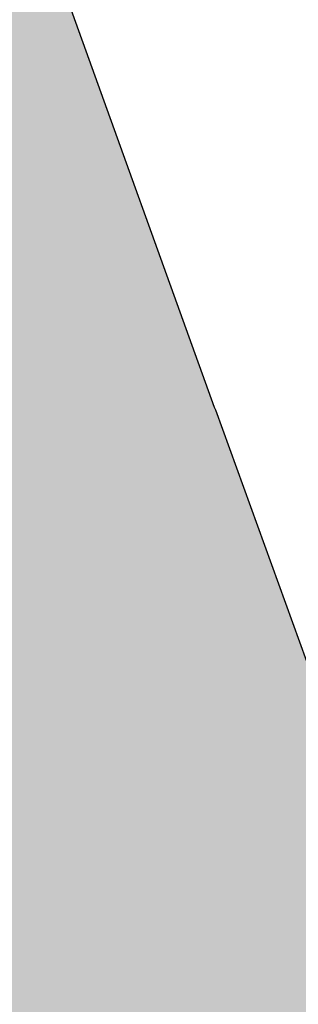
# Model space of a CAD drawing. Header units: millimetres. Extents: x -767 to 1132, y -388 to 938.
# Tile 11 of 14: x -641.683 to -640.971, y 239.23 to 241.744. Entities that reach past the tile are written whole.
import ezdxf

# ---------------------------------------------------------------- set-up
doc = ezdxf.new("R2010")
doc.units = ezdxf.units.MM
doc.header["$LTSCALE"] = 0.5
doc.layers.add('BPR-LS_COL_Grün', color=255, linetype='Continuous', lineweight=25)
doc.layers.add('LPB_-_LPB_SRF_PROM', color=255, linetype='Continuous', lineweight=13)

# ---------------------------------------------------------------- blocks, each defined once
blk = doc.blocks.new('S_Grünflächen (2D)')
at = {"layer": 'BPR-LS_COL_Grün', "linetype": 'Continuous', "lineweight": 0}
h = blk.add_hatch(color=9, dxfattribs=at)
edge = h.paths.add_edge_path()
edge.add_line((-412.1347, 27.3324), (-413.2327, 25.3584))
edge.add_line((-413.2327, 25.3584), (-413.3667, 24.9174))
edge.add_line((-413.3667, 24.9174), (-413.4237, 24.0144))
edge.add_line((-413.4237, 24.0144), (-399.5197, -15.2966))
edge.add_line((-399.5197, -15.2966), (-375.897, -80.765))
edge.add_line((-375.897, -80.765), (-347.8129, -159.082))
edge.add_line((-347.8129, -159.082), (-343.2919, -171.3824))
edge.add_line((-343.2919, -171.3824), (-328.7276, -211.5276))
edge.add_arc((-348.8523, -177.7104), 39.3524, 300.75694, 301.39746)
edge.add_arc((-333.0396, -203.6184), 9, 301.39745, 379.91753)
edge.add_line((-324.5779, -200.5524), (-349.6703, -131.3257))
edge.add_line((-349.6703, -131.3257), (-349.6729, -131.3185))
edge.add_line((-349.6729, -131.3185), (-351.776, -125.4902))
edge.add_line((-351.776, -125.4902), (-389.2291, -22.1262))
edge.add_arc((-188.9699, 50.4359), 213, 197.73354, 199.917531, ccw=False)
edge.add_arc((-1153.8355, -258.1144), 800, 17.7335399, 19.0399781)
edge.add_line((-397.6026, 2.8678), (-397.6026, 2.8678))
edge.add_arc((-364.1019, 16.9584), 36.3433, 198.91963, 202.81201, ccw=False)
edge.add_line((-398.4818, 5.1744), (-398.4818, 5.1744))
edge.add_line((-398.4818, 5.1744), (-399.8953, 9.1254))
edge.add_line((-399.8953, 9.1254), (-399.8953, 9.1254))
edge.add_arc((-470.7403, -22.1443), 77.4391, 23.815786, 34.552283)
edge.add_line((-406.9608, 21.7759), (-406.9608, 21.7759))
edge.add_line((-406.9608, 21.7759), (-406.9608, 21.7759))
edge.add_arc((-386.5079, 35.8603), 24.8333, 198.85359, 214.55228, ccw=False)
edge.add_line((-410.0088, 27.8354), (-410.0088, 27.8354))
edge.add_arc((-410.7252, 26.1193), 1.8597, 67.3435, 139.282)
at = {"layer": 'BPR-LS_COL_Grün', "elevation": 35.7, "flags": 128}
blk.add_lwpolyline([(-413.4237, 24.0144), (-399.5197, -15.2966), (-375.897, -80.765), (-347.8129, -159.082), (-343.2919, -171.3824), (-328.7276, -211.5276, 0.002795), (-328.3508, -211.3006, 0.356674), (-324.5779, -200.5524), (-349.6703, -131.3257), (-349.6729, -131.3185), (-351.776, -125.4902), (-389.2291, -22.1262, -0.00953), (-391.8488, -14.4419, 0.0057), (-397.6026, 2.8678), (-397.6026, 2.8678, -0.016985), (-398.4818, 5.1744), (-398.4818, 5.1744), (-399.8953, 9.1254), (-399.8953, 9.1254, 0.046881), (-406.9608, 21.7759)], format="xyb", dxfattribs=at)

msp = doc.modelspace()

# ---------------------------------------------------------------- block references
at = {"layer": 'LPB_-_LPB_SRF_PROM', "color": 7}
msp.add_blockref('S_Grünflächen (2D)', (-291.5118, 372.0724, 14.1), dxfattribs=at)

doc.saveas('drawing.dxf')
